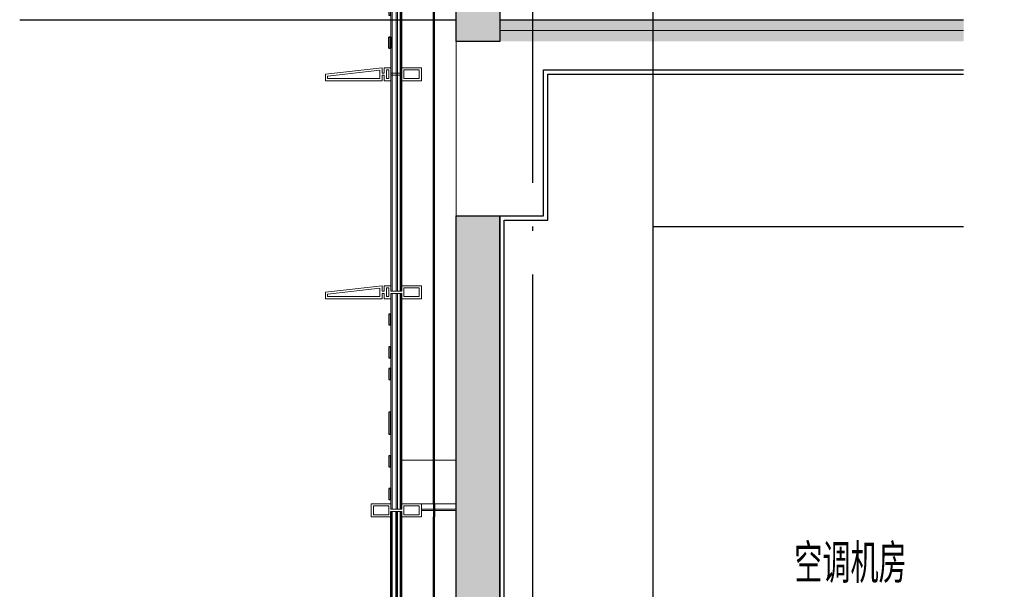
# Model space of a CAD drawing. Extents: x 1147314 to 1218578, y -272074 to -241968.
# Tile 23 of 47: x 1182139 to 1186652, y -267205 to -264593. Entities that reach past the tile are written whole.
import ezdxf

# ---------------------------------------------------------------- set-up
doc = ezdxf.new("R2010")
doc.units = 0
doc.header["$LTSCALE"] = 1000
doc.header["$MEASUREMENT"] = 0
doc.linetypes.add('230303生产综合楼-平面图_t8$0$DOTE', pattern=[2.42, 2, -0.2, 0.02, -0.2])
for name, color, linetype in [('A-DOOR-FIRE', 4, 'Continuous'), ('A-SECT-SURF', 6, 'Continuous'), ('A-看线', 115, 'Continuous'), ('DOTE', 1, 'Continuous'), ('LY_MC_section A', 140, 'Continuous'), ('PUB_HATCH', 8, 'Continuous'), ('PUB_TEXT', 7, 'Continuous'), ('SURFACE', 6, 'Continuous'), ('WALL', 255, 'Continuous'), ('墙身抹灰', 6, 'Continuous')]:
    doc.layers.add(name, color=color, linetype=linetype)
for name, color, linetype, lineweight in [('A-WALL-INSL', 241, 'Continuous', 0), ('WALL-CURT-GLAZ', 120, 'Continuous', 0), ('WALL-CURT-METL', 211, 'Continuous', 0), ('墙身分层线', 253, 'Continuous', 18)]:
    doc.layers.add(name, color=color, linetype=linetype, lineweight=lineweight)
doc.styles.add('_TCH_DIM', font='SIMPLEX', dxfattribs={"bigfont": 'GBCBIG'})

# ---------------------------------------------------------------- blocks, each defined once
blk = doc.blocks.new('A$C5fdba1e2')
at = {"layer": 'A-看线'}
for points in [[(44, -990), (44, 0)], [(50, -990), (50, 0)], [(196, -965), (196, -25)], [(200, -965), (200, -25)]]:
    blk.add_lwpolyline(points, dxfattribs=at)
at = {"layer": 'LY_MC_section A'}
for points in [[(0, -990), (0, 0)], [(6, -990), (6, 0)], [(25, -990), (25, 0)], [(31, -990), (31, 0)]]:
    blk.add_lwpolyline(points, dxfattribs=at)
blk = doc.blocks.new('A$C071d96ed')
at = {"layer": 'A-看线'}
for points in [[(44, -690), (44, 0)], [(50, -690), (50, 0)], [(196, -665), (196, -25)], [(200, -665), (200, -25)]]:
    blk.add_lwpolyline(points, dxfattribs=at)
at = {"layer": 'WALL-CURT-GLAZ'}
for p, q in [((0, -690), (0, 0)), ((6, -690), (6, 0)), ((25, -690), (25, 0)), ((31, -690), (31, 0))]:
    blk.add_line(p, q, dxfattribs=at)
blk = doc.blocks.new('A$C38d1714a')
at = {"layer": 'A-WALL-INSL'}
blk.add_lwpolyline([(0, 0), (250, 0), (250, -200), (0, -200)], close=True, dxfattribs=at)
blk = doc.blocks.new('A$C37e4a2ef')
at = {"layer": 'A-看线'}
for points in [[(196, -60), (196, 0)], [(200, -60), (200, 0)]]:
    blk.add_lwpolyline(points, dxfattribs=at)
at = {"layer": 'WALL-CURT-METL'}
for points in [[(140, -60), (50, -60), (50, -35), (0, -35), (0, -60), (-30, -60), (-30, -35), (-40, -35), (-40, -60), (-300, -60), (-300, -30), (-40, 0), (-40, -25), (-30, -25), (-30, 0), (0, 0), (0, -25), (50, -25), (50, 0), (140, 0)], [(-50, -50), (-50, -11.2), (-290, -38.9), (-290, -50)], [(-20, -10), (-10, -10), (-10, -50), (-20, -50)], [(130, -25), (130, -10), (60, -10), (60, -50), (130, -50)]]:
    blk.add_lwpolyline(points, close=True, dxfattribs=at)
blk = doc.blocks.new('A$C42b86bd6')
at = {"layer": 'A-看线'}
for points in [[(286, 0), (286, -60)], [(290, 0), (290, -60)]]:
    blk.add_lwpolyline(points, dxfattribs=at)
at = {"layer": 'WALL-CURT-METL'}
for points in [[(230, -60), (230, 0), (140, 0), (140, -25), (90, -25), (90, 0), (0, 0), (0, -60), (90, -60), (90, -35), (140, -35), (140, -60)], [(80, -25), (80, -10), (10, -10), (10, -50), (80, -50)], [(220, -50), (220, -10), (150, -10), (150, -35), (150, -50)]]:
    blk.add_lwpolyline(points, close=True, dxfattribs=at)
blk = doc.blocks.new('A$C827e71c0')
at = {"layer": 'A-DOOR-FIRE'}
blk.add_blockref('A$C42b86bd6', (-90, 0), dxfattribs=at)
blk = doc.blocks.new('A$C7aab0e27')
at = {"layer": 'A-DOOR-FIRE'}
blk.add_blockref('A$C37e4a2ef', (0, 0), dxfattribs=at)
blk = doc.blocks.new('A$C18afaace')
at = {"layer": 'A-WALL-INSL'}
for points in [[(200, 0), (200, -700), (200, -1570), (300, -1570), (300, -700), (300, 0)], [(300, -4800), (300, -4030), (200, -4030), (200, -4800)]]:
    blk.add_lwpolyline(points, dxfattribs=at)
blk.add_lwpolyline([(50, -3830), (300, -3830), (300, -4030), (50, -4030)], close=True, dxfattribs=at)
at = {"layer": 'A-看线'}
for points in [[(44, -245), (44, 0)], [(50, -245), (50, 0)], [(196, -220), (196, 0)], [(200, -220), (200, 0)], [(44, -795), (44, -255)], [(50, -795), (50, -255)], [(196, -770), (196, -280)], [(196, -700), (196, -280)], [(200, -770), (200, -280)], [(200, -700), (200, -280)], [(44, -1795), (44, -805)], [(50, -1795), (50, -805)], [(196, -1770), (196, -830)], [(200, -1770), (200, -830)], [(44, -4800), (44, -4505)], [(50, -4800), (50, -4505)], [(196, -4800), (196, -4530)], [(200, -4800), (200, -4530)]]:
    blk.add_lwpolyline(points, dxfattribs=at)
at = {"layer": 'LY_MC_section A', "color": 41}
for points in [[(0, 0), (-10, 0), (-10, -50), (0, -50)], [(0, -100), (-10, -100), (-10, -150), (0, -150)], [(0, -900), (-10, -900), (-10, -950), (0, -950)], [(0, -1050), (-10, -1050), (-10, -1100), (0, -1100)], [(0, -1150), (-10, -1150), (-10, -1200), (0, -1200)], [(0, -1350), (-10, -1350), (-10, -1450), (0, -1450)], [(0, -1550), (-10, -1550), (-10, -1600), (0, -1600)], [(0, -1700), (-10, -1700), (-10, -1750), (0, -1750)], [(0, -4000), (-10, -4000), (-10, -4100), (0, -4100)], [(0, -4200), (-10, -4200), (-10, -4250), (0, -4250)], [(0, -4350), (-10, -4350), (-10, -4400), (0, -4400)], [(0, -4580), (-10, -4580), (-10, -4630), (0, -4630)], [(0, -4680), (-10, -4680), (-10, -4780), (0, -4780)]]:
    blk.add_lwpolyline(points, close=True, dxfattribs=at)
at = {"layer": 'WALL-CURT-GLAZ'}
for p, q in [((0, -245), (0, 0)), ((6, -245), (6, 0)), ((25, -245), (25, 0)), ((31, -245), (31, 0)), ((0, -795), (0, -255)), ((6, -795), (6, -255)), ((25, -795), (25, -255)), ((31, -795), (31, -255)), ((0, -1795), (0, -805)), ((6, -1795), (6, -805)), ((25, -1795), (25, -805)), ((31, -1795), (31, -805)), ((0, -4800), (0, -4505)), ((6, -4800), (6, -4505)), ((25, -4800), (25, -4505)), ((31, -4800), (31, -4505))]:
    blk.add_line(p, q, dxfattribs=at)
at = {"layer": 'A-DOOR-FIRE'}
blk.add_blockref('A$C42b86bd6', (-90, -1770), dxfattribs=at)
at = {"layer": 'LY_MC_section A'}
for name, p in [('A$C7aab0e27', (0, -220)), ('A$C827e71c0', (0, -770)), ('A$C37e4a2ef', (0, -2770)), ('A$C37e4a2ef', (0, -3770)), ('A$C827e71c0', (0, -4470))]:
    blk.add_blockref(name, p, dxfattribs=at)
at = {"layer": 'SURFACE'}
for name, p in [('A$C38d1714a', (50, -1570)), ('A$C5fdba1e2', (0, -1805)), ('A$C5fdba1e2', (0, -2805)), ('A$C071d96ed', (0, -3805))]:
    blk.add_blockref(name, p, dxfattribs=at)

msp = doc.modelspace()

# ---------------------------------------------------------------- hatches: boundary and pattern name
at = {"layer": 'PUB_HATCH'}
h = msp.add_hatch(dxfattribs=at)
h.set_pattern_fill('加气混凝土', color=256, scale=20, style=0)
h.set_pattern_definition([(0, (-1021185.91, 105352.37), (120, 240), [0, -240]), (0, (-1021326.31, 105319.97), (120, 240), [0, -240]), (0, (-1021248.31, 105317.57), (120, 240), [0, -240]), (0, (-1021163.11, 105388.37), (120, 240), [0, -240]), (0, (-1021262.71, 105305.57), (120, 240), [0, -240]), (0, (-1021139.11, 105539.57), (120, 240), [0, -240]), (0, (-1021212.31, 105520.37), (120, 240), [0, -240]), (0, (-1021173.91, 105490.37), (120, 240), [0, -240]), (0, (-1021369.51, 105485.57), (120, 240), [0, -240]), (0, (-1021251.91, 105474.77), (120, 240), [0, -240]), (0, (-1021297.51, 105413.57), (120, 240), [0, -240]), (0, (-1021295.11, 105323.57), (120, 240), [0, -240]), (0, (-1021205.11, 105313.97), (120, 240), [0, -240]), (0, (-1021139.11, 105419.57), (120, 240), [0, -240]), (0, (-1021363.51, 105382.37), (120, 240), [0, -240]), (0, (-1021343.11, 105423.17), (120, 240), [0, -240]), (0, (-1021249.51, 105406.37), (120, 240), [0, -240]), (0, (-1021283.11, 105371.57), (120, 240), [0, -240]), (0, (-1021302.31, 105450.77), (120, 240), [0, -240]), (0, (-1021272.31, 105540.77), (120, 240), [0, -240]), (0, (-1021353.91, 105331.97), (120, 240), [0, -240]), (0, (-1021221.91, 105491.57), (120, 240), [0, -240]), (0, (-1021333.51, 105495.17), (120, 240), [0, -240]), (0, (-1021352.71, 105526.37), (120, 240), [0, -240]), (130.601294, (-1021153.856, 105464.427), (-599.99999337, 720.00000315), [10.536622, -4414.8444]), (18.4349488, (-1021171, 105469), (599.9999978, 239.9999982), [10.842096, -1507.05116]), (90, (-1021171, 105458.71), (120, 240), [10.285714, -469.71426]), (161.565051, (-1021160.713, 105455.284), (-600.000003, 239.9999821), [10.842096, -1507.05116]), (53.1301023, (-1021160.713, 105455.284), (120.0000002, 239.9999999), [11.428572, -1188.5714]), (135, (-1021151.57, 105333), (-120.0000145, 239.9999838), [9.697464, -669.12504]), (45, (-1021165.285, 105333), (119.9999992, 239.999999), [9.697464, -669.12504]), (135, (-1021158.43, 105326.14), (-120.0000145, 239.9999838), [9.697464, -669.12504]), (45, (-1021158.43, 105326.14), (119.9999992, 239.999999), [9.697464, -669.12504]), (116.565051, (-1021267, 105494.14), (-2e-05, 479.999987), [12.77753, -255.5506]), (180, (-1021272.71, 105505.57), (-120, 240), [13.714286, -226.2857]), (63.434949, (-1021292.14, 105494.14), (1e-06, 479.999998), [12.77753, -255.5506]), (116.565051, (-1021286.43, 105482.71), (-2e-05, 479.999987), [12.77753, -255.5506]), (0, (-1021286.43, 105482.71), (120, 240), [13.714286, -226.2857]), (63.434949, (-1021272.71, 105482.71), (1e-06, 479.999998), [12.77753, -255.5506]), (107.102728, (-1021176.713, 105412.999), (-359.999986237, 1200.000001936), [15.544538, -6513.161]), (143.972626, (-1021181.285, 105427.856), (-2279.9999711, 1679.9999981), [15.544538, -3248.808]), (180, (-1021193.86, 105437), (-120, 240), [14.857142, -225.14284]), (36.0273733, (-1021221.285, 105427.856), (2279.99998315, 1679.99998189), [15.544538, -3248.808]), (71.5650511, (-1021225.856, 105414.14), (360.00000185, 1199.99999793), [14.456126, -1503.43712]), (107.102728, (-1021221.2845, 105399.2845), (-359.999986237, 1200.000001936), [15.544538, -6513.161]), (143.972626, (-1021208.713, 105390.142), (-2279.9999711, 1679.9999981), [15.544538, -3248.808]), (0, (-1021208.71, 105390.14), (120, 240), [14.857142, -225.14284]), (36.0273733, (-1021193.856, 105390.142), (2279.99998315, 1679.99998189), [15.544538, -3248.808]), (71.5650511, (-1021181.285, 105399.284), (360.00000185, 1199.99999793), [14.456126, -1503.43712]), (150.255118, (-1021174.427, 105525), (-360.00000085, 239.99999703), [9.214008, -1925.72784]), (90, (-1021182.43, 105520.43), (120, 240), [9.142858, -470.8571]), (29.7448813, (-1021182.427, 105520.427), (360.0000002, 239.99999888), [9.214008, -1925.72784]), (116.565051, (-1021230.43, 105354.71), (-2e-05, 479.999987), [12.77753, -255.5506]), (168.690067, (-1021236.142, 105366.142), (-1080.0000008, 239.99999398), [11.654902, -2435.8742]), (41.1859251, (-1021256.713, 105360.427), (2999.999981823, 2639.999976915), [12.148738, -5090.3208]), (90, (-1021256.71, 105349), (120, 240), [11.428572, -468.5714]), (138.814074, (-1021247.57, 105340.999), (-2999.999946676, 2640.000016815), [12.148738, -5090.3208]), (16.6992442, (-1021247.57, 105340.999), (3959.999970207, 1199.99998743), [11.93178, -4999.415]), (60.9453959, (-1021236.142, 105344.427), (119.99999968, 239.99999788), [11.766434, -4930.1358]), (109.983106, (-1021330.999, 105455.284), (-600.00000226, 1679.999995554), [13.3768, -5604.879]), (155.556045, (-1021335.57, 105467.856), (-1560.000005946, 719.99998504), [13.809194, -5786.0526]), (24.4439547, (-1021360.713, 105467.856), (1560.00000078, 719.999996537), [13.809194, -5786.0526]), (70.0168934, (-1021365.285, 105455.284), (600.00000181, 1679.99999583), [13.3768, -5604.879]), (109.983106, (-1021360.713, 105442.713), (-600.00000226, 1679.999995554), [13.3768, -5604.879]), (160.016893, (-1021348.142, 105438.142), (-600.00000035, 239.99998907), [13.3768, -2795.751]), (19.9831065, (-1021348.142, 105438.142), (599.9999967, 239.99999962), [13.3768, -2795.751]), (70.0168934, (-1021335.57, 105442.713), (600.00000181, 1679.99999583), [13.3768, -5604.879]), (122.005383, (-1021241.856, 105433.57), (-120.0000161, 239.99998775), [10.781693, -2253.3736]), (18.4349488, (-1021257.856, 105439.284), (599.9999978, 239.9999982), [10.842096, -1507.05116]), (90, (-1021257.86, 105429), (120, 240), [10.285714, -469.71426]), (161.565051, (-1021247.57, 105425.57), (-600.000003, 239.9999821), [10.842096, -1507.05116]), (54.4623222, (-1021247.57, 105425.57), (839.99999878, 1199.9999982), [9.831228, -4119.2846]), (116.565051, (-1021311.57, 105375.28), (-2e-05, 479.999987), [12.77753, -255.5506]), (180, (-1021317.28, 105386.71), (-120, 240), [12.571428, -227.42856]), (59.0362434, (-1021336.713, 105375.284), (120.0000004, 239.99999884), [13.32789, -2785.5288]), (120.963756, (-1021329.856, 105363.856), (-120.0000164, 239.99998898), [13.32789, -2785.5288]), (0, (-1021329.86, 105363.86), (120, 240), [12.571428, -227.42856]), (63.434949, (-1021317.28, 105363.86), (1e-06, 479.999998), [12.77753, -255.5506])])
h.paths.add_polyline_path([(1184140.1, -260892.7), (1184340.1, -260892.7), (1184340.1, -264692.7), (1184140.1, -264692.7)])
h = msp.add_hatch(dxfattribs=at)
h.set_pattern_fill('加气混凝土', color=256, scale=10, style=0)
h.set_pattern_definition([(0, (32380.28, -44086.75), (60, 120), [0, -120]), (0, (32310.08, -44102.95), (60, 120), [0, -120]), (0, (32349.08, -44104.15), (60, 120), [0, -120]), (0, (32391.68, -44068.75), (60, 120), [0, -120]), (0, (32341.88, -44110.15), (60, 120), [0, -120]), (0, (32403.68, -43993.15), (60, 120), [0, -120]), (0, (32367.08, -44002.75), (60, 120), [0, -120]), (0, (32386.28, -44017.75), (60, 120), [0, -120]), (0, (32288.48, -44020.15), (60, 120), [0, -120]), (0, (32347.28, -44025.55), (60, 120), [0, -120]), (0, (32324.48, -44056.15), (60, 120), [0, -120]), (0, (32325.68, -44101.15), (60, 120), [0, -120]), (0, (32370.68, -44105.95), (60, 120), [0, -120]), (0, (32403.68, -44053.15), (60, 120), [0, -120]), (0, (32291.48, -44071.75), (60, 120), [0, -120]), (0, (32301.68, -44051.35), (60, 120), [0, -120]), (0, (32348.48, -44059.75), (60, 120), [0, -120]), (0, (32331.68, -44077.15), (60, 120), [0, -120]), (0, (32322.08, -44037.55), (60, 120), [0, -120]), (0, (32337.08, -43992.55), (60, 120), [0, -120]), (0, (32296.28, -44096.95), (60, 120), [0, -120]), (0, (32362.28, -44017.15), (60, 120), [0, -120]), (0, (32306.48, -44015.35), (60, 120), [0, -120]), (0, (32296.88, -43999.75), (60, 120), [0, -120]), (130.601294, (32396.3046, -44030.718), (-299.999996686, 360.000001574), [5.268311, -2207.4222]), (18.4349488, (32387.733, -44028.432), (299.9999989, 119.9999991), [5.421048, -753.52558]), (90, (32387.733, -44033.575), (60, 120), [5.142857, -234.85713]), (161.565051, (32392.876, -44035.29), (-300.0000015, 119.99999105), [5.421048, -753.52558]), (53.1301023, (32392.876, -44035.29), (60.0000001, 119.99999994), [5.714286, -594.2857]), (135, (32397.447, -44096.432), (-60.0000073, 119.9999919), [4.848732, -334.56252]), (45, (32390.59, -44096.432), (59.9999996, 119.9999995), [4.848732, -334.56252]), (135, (32394.02, -44099.86), (-60.0000073, 119.9999919), [4.848732, -334.56252]), (45, (32394.02, -44099.86), (59.9999996, 119.9999995), [4.848732, -334.56252]), (116.565051, (32339.73, -44015.86), (-1e-05, 239.999993), [6.388765, -127.7753]), (180, (32336.88, -44010.15), (-60, 120), [6.857143, -113.14285]), (63.434949, (32327.16, -44015.86), (5e-07, 239.999999), [6.388765, -127.7753]), (116.565051, (32330.02, -44021.58), (-1e-05, 239.999993), [6.388765, -127.7753]), (0, (32330.02, -44021.58), (60, 120), [6.857143, -113.14285]), (63.434949, (32336.88, -44021.58), (5e-07, 239.999999), [6.388765, -127.7753]), (107.102728, (32384.876, -44056.4324), (-179.999993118, 600.000000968), [7.772269, -3256.5805]), (143.972626, (32382.59, -44049.004), (-1139.99998555, 839.99999905), [7.772269, -1624.404]), (180, (32376.3, -44044.43), (-60, 120), [7.428571, -112.57142]), (36.0273733, (32362.59, -44049.004), (1139.999991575, 839.999990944), [7.772269, -1624.404]), (71.5650511, (32360.305, -44055.861), (180.00000092, 599.99999897), [7.228063, -751.71856]), (107.102728, (32362.5904, -44063.2895), (-179.999993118, 600.000000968), [7.772269, -3256.5805]), (143.972626, (32368.876, -44067.861), (-1139.99998555, 839.99999905), [7.772269, -1624.404]), (0, (32368.88, -44067.86), (60, 120), [7.428571, -112.57142]), (36.0273733, (32376.305, -44067.861), (1139.999991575, 839.999990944), [7.772269, -1624.404]), (71.5650511, (32382.59, -44063.29), (180.00000092, 599.99999897), [7.228063, -751.71856]), (150.255118, (32386.019, -44000.432), (-180.00000043, 119.99999851), [4.607004, -962.86392]), (90, (32382.02, -44002.72), (60, 120), [4.571429, -235.42855]), (29.7448813, (32382.019, -44002.718), (180.0000001, 119.99999944), [4.607004, -962.86392]), (116.565051, (32358.02, -44085.58), (-1e-05, 239.999993), [6.388765, -127.7753]), (168.690067, (32355.162, -44079.861), (-540.0000004, 119.99999699), [5.827451, -1217.9371]), (41.1859251, (32344.876, -44082.718), (1499.999990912, 1319.999988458), [6.074369, -2545.1604]), (90, (32344.876, -44088.43), (60, 120), [5.714286, -234.2857]), (138.814074, (32349.4475, -44092.4324), (-1499.999973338, 1320.000008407), [6.074369, -2545.1604]), (16.6992442, (32349.4475, -44092.4324), (1979.999985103, 599.999993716), [5.96589, -2499.7075]), (60.9453959, (32355.162, -44090.718), (59.99999984, 119.999998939), [5.883217, -2465.0679]), (109.983106, (32307.733, -44035.2895), (-300.00000113, 839.999997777), [6.6884, -2802.4395]), (155.556045, (32305.4475, -44029.004), (-780.000002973, 359.99999252), [6.904597, -2893.0263]), (24.4439547, (32292.876, -44029.004), (780.00000039, 359.999998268), [6.904597, -2893.0263]), (70.0168934, (32290.5904, -44035.2895), (300.000000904, 839.999997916), [6.6884, -2802.4395]), (109.983106, (32292.876, -44041.575), (-300.00000113, 839.999997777), [6.6884, -2802.4395]), (160.016893, (32299.162, -44043.861), (-300.00000018, 119.99999453), [6.6884, -1397.8755]), (19.9831065, (32299.162, -44043.861), (299.99999835, 119.99999981), [6.6884, -1397.8755]), (70.0168934, (32305.4475, -44041.575), (300.000000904, 839.999997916), [6.6884, -2802.4395]), (122.005383, (32352.305, -44046.147), (-60.00000805, 119.99999387), [5.390846, -1126.6868]), (18.4349488, (32344.305, -44043.29), (299.9999989, 119.9999991), [5.421048, -753.52558]), (90, (32344.305, -44048.43), (60, 120), [5.142857, -234.85713]), (161.565051, (32349.447, -44050.147), (-300.0000015, 119.99999105), [5.421048, -753.52558]), (54.4623222, (32349.4475, -44050.147), (419.99999939, 599.9999991), [4.915614, -2059.6423]), (116.565051, (32317.45, -44075.29), (-1e-05, 239.999993), [6.388765, -127.7753]), (180, (32314.59, -44069.58), (-60, 120), [6.285714, -113.71428]), (59.0362434, (32304.876, -44075.29), (60.000000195, 119.99999942), [6.663946, -1392.7644]), (120.963756, (32308.305, -44081.004), (-60.0000082, 119.99999449), [6.663946, -1392.7644]), (0, (32308.3, -44081), (60, 120), [6.285714, -113.71428]), (63.434949, (32314.59, -44081), (5e-07, 239.999999), [6.388765, -127.7753])])
h.paths.add_polyline_path([(1184340.1, -264642.7), (1184340.1, -264692.7), (1186465.1, -264692.7), (1186465.1, -264642.7)])
h = msp.add_hatch(dxfattribs=at)
h.set_pattern_fill('加气混凝土', color=256, scale=20, style=0)
h.set_pattern_definition([(0, (-1021185.91, 101452.37), (120, 240), [0, -240]), (0, (-1021326.31, 101419.97), (120, 240), [0, -240]), (0, (-1021248.31, 101417.57), (120, 240), [0, -240]), (0, (-1021163.11, 101488.37), (120, 240), [0, -240]), (0, (-1021262.71, 101405.57), (120, 240), [0, -240]), (0, (-1021139.11, 101639.57), (120, 240), [0, -240]), (0, (-1021212.31, 101620.37), (120, 240), [0, -240]), (0, (-1021173.91, 101590.37), (120, 240), [0, -240]), (0, (-1021369.51, 101585.57), (120, 240), [0, -240]), (0, (-1021251.91, 101574.77), (120, 240), [0, -240]), (0, (-1021297.51, 101513.57), (120, 240), [0, -240]), (0, (-1021295.11, 101423.57), (120, 240), [0, -240]), (0, (-1021205.11, 101413.97), (120, 240), [0, -240]), (0, (-1021139.11, 101519.57), (120, 240), [0, -240]), (0, (-1021363.51, 101482.37), (120, 240), [0, -240]), (0, (-1021343.11, 101523.17), (120, 240), [0, -240]), (0, (-1021249.51, 101506.37), (120, 240), [0, -240]), (0, (-1021283.11, 101471.57), (120, 240), [0, -240]), (0, (-1021302.31, 101550.77), (120, 240), [0, -240]), (0, (-1021272.31, 101640.77), (120, 240), [0, -240]), (0, (-1021353.91, 101431.97), (120, 240), [0, -240]), (0, (-1021221.91, 101591.57), (120, 240), [0, -240]), (0, (-1021333.51, 101595.17), (120, 240), [0, -240]), (0, (-1021352.71, 101626.37), (120, 240), [0, -240]), (130.601294, (-1021153.856, 101564.429), (-599.99999337, 720.00000315), [10.536622, -4414.8444]), (18.4349488, (-1021171, 101569), (599.9999978, 239.9999982), [10.842096, -1507.05116]), (90, (-1021171, 101558.71), (120, 240), [10.285714, -469.71426]), (161.565051, (-1021160.713, 101555.286), (-600.000003, 239.9999821), [10.842096, -1507.05116]), (53.1301023, (-1021160.713, 101555.286), (120.0000002, 239.9999999), [11.428572, -1188.5714]), (135, (-1021151.57, 101433), (-120.0000145, 239.9999838), [9.697464, -669.12504]), (45, (-1021165.285, 101433), (119.9999992, 239.999999), [9.697464, -669.12504]), (135, (-1021158.43, 101426.14), (-120.0000145, 239.9999838), [9.697464, -669.12504]), (45, (-1021158.43, 101426.14), (119.9999992, 239.999999), [9.697464, -669.12504]), (116.565051, (-1021267, 101594.14), (-2e-05, 479.999987), [12.77753, -255.5506]), (180, (-1021272.71, 101605.57), (-120, 240), [13.714286, -226.2857]), (63.434949, (-1021292.14, 101594.14), (1e-06, 479.999998), [12.77753, -255.5506]), (116.565051, (-1021286.43, 101582.71), (-2e-05, 479.999987), [12.77753, -255.5506]), (0, (-1021286.43, 101582.71), (120, 240), [13.714286, -226.2857]), (63.434949, (-1021272.71, 101582.71), (1e-06, 479.999998), [12.77753, -255.5506]), (107.102728, (-1021176.713, 101513), (-359.999986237, 1200.000001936), [15.544538, -6513.161]), (143.972626, (-1021181.285, 101527.857), (-2279.9999711, 1679.9999981), [15.544538, -3248.808]), (180, (-1021193.86, 101537), (-120, 240), [14.857142, -225.14284]), (36.0273733, (-1021221.285, 101527.857), (2279.99998315, 1679.99998189), [15.544538, -3248.808]), (71.5650511, (-1021225.856, 101514.143), (360.00000185, 1199.99999793), [14.456126, -1503.43712]), (107.102728, (-1021221.2845, 101499.286), (-359.999986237, 1200.000001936), [15.544538, -6513.161]), (143.972626, (-1021208.713, 101490.143), (-2279.9999711, 1679.9999981), [15.544538, -3248.808]), (0, (-1021208.71, 101490.14), (120, 240), [14.857142, -225.14284]), (36.0273733, (-1021193.856, 101490.143), (2279.99998315, 1679.99998189), [15.544538, -3248.808]), (71.5650511, (-1021181.285, 101499.286), (360.00000185, 1199.99999793), [14.456126, -1503.43712]), (150.255118, (-1021174.427, 101625), (-360.00000085, 239.99999703), [9.214008, -1925.72784]), (90, (-1021182.43, 101620.43), (120, 240), [9.142858, -470.8571]), (29.7448813, (-1021182.427, 101620.43), (360.0000002, 239.99999888), [9.214008, -1925.72784]), (116.565051, (-1021230.43, 101454.71), (-2e-05, 479.999987), [12.77753, -255.5506]), (168.690067, (-1021236.142, 101466.143), (-1080.0000008, 239.99999398), [11.654902, -2435.8742]), (41.1859251, (-1021256.713, 101460.429), (2999.999981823, 2639.999976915), [12.148738, -5090.3208]), (90, (-1021256.71, 101449), (120, 240), [11.428572, -468.5714]), (138.814074, (-1021247.57, 101441), (-2999.999946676, 2640.000016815), [12.148738, -5090.3208]), (16.6992442, (-1021247.57, 101441), (3959.999970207, 1199.99998743), [11.93178, -4999.415]), (60.9453959, (-1021236.142, 101444.429), (119.99999968, 239.99999788), [11.766434, -4930.1358]), (109.983106, (-1021330.999, 101555.286), (-600.00000226, 1679.999995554), [13.3768, -5604.879]), (155.556045, (-1021335.57, 101567.857), (-1560.000005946, 719.99998504), [13.809194, -5786.0526]), (24.4439547, (-1021360.713, 101567.857), (1560.00000078, 719.999996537), [13.809194, -5786.0526]), (70.0168934, (-1021365.285, 101555.286), (600.00000181, 1679.99999583), [13.3768, -5604.879]), (109.983106, (-1021360.713, 101542.714), (-600.00000226, 1679.999995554), [13.3768, -5604.879]), (160.016893, (-1021348.142, 101538.143), (-600.00000035, 239.99998907), [13.3768, -2795.751]), (19.9831065, (-1021348.142, 101538.143), (599.9999967, 239.99999962), [13.3768, -2795.751]), (70.0168934, (-1021335.57, 101542.714), (600.00000181, 1679.99999583), [13.3768, -5604.879]), (122.005383, (-1021241.856, 101533.572), (-120.0000161, 239.99998775), [10.781693, -2253.3736]), (18.4349488, (-1021257.856, 101539.286), (599.9999978, 239.9999982), [10.842096, -1507.05116]), (90, (-1021257.86, 101529), (120, 240), [10.285714, -469.71426]), (161.565051, (-1021247.57, 101525.57), (-600.000003, 239.9999821), [10.842096, -1507.05116]), (54.4623222, (-1021247.57, 101525.572), (839.99999878, 1199.9999982), [9.831228, -4119.2846]), (116.565051, (-1021311.57, 101475.29), (-2e-05, 479.999987), [12.77753, -255.5506]), (180, (-1021317.28, 101486.71), (-120, 240), [12.571428, -227.42856]), (59.0362434, (-1021336.713, 101475.286), (120.0000004, 239.99999884), [13.32789, -2785.5288]), (120.963756, (-1021329.856, 101463.857), (-120.0000164, 239.99998898), [13.32789, -2785.5288]), (0, (-1021329.86, 101463.86), (120, 240), [12.571428, -227.42856]), (63.434949, (-1021317.28, 101463.86), (1e-06, 479.999998), [12.77753, -255.5506])])
h.paths.add_polyline_path([(1184140.1, -265492.7), (1184340.1, -265492.7), (1184340.1, -268592.7), (1184140.1, -268592.7)])
at = {"layer": '墙身分层线'}
h = msp.add_hatch(dxfattribs=at)
h.set_pattern_fill('混凝土', color=256, scale=10)
h.set_pattern_definition([(50, (32344.876, -44050.147), (71.7260183, -6.2752135), [7.5, -82.5]), (355, (32344.876, -44050.15), (-13.8751334, 75.2192134), [6, -66]), (100.4514, (32350.85, -44050.67), (57.850938, 68.9439542), [6.374019, -70.114211]), (46.1842, (32344.88, -44030.15), (106.724105, -16.5519014), [11.25, -123.75]), (96.6356, (32353.77, -44031.53), (93.466271, 97.411787), [9.561029, -105.1713]), (351.1842, (32344.88, -44030.15), (93.466195, 97.41186), [9, -99]), (21, (32354.876, -44035.147), (59.6907052, -40.261889), [7.5, -82.5]), (326, (32354.876, -44035.15), (24.331533, 72.5150045), [6, -66]), (71.4514, (32359.85, -44038.5), (84.022263, 32.2530497), [6.374019, -70.114211]), (37.5, (32344.876, -44050.147), (1.21598553, 33.2893854), [0, -65.2, 0, -67, 0, -66.25]), (7.5, (32344.876, -44050.147), (26.3069537, 39.4411712), [0, -38.2, 0, -63.7, 0, -25.25]), (327.5, (32322.576, -44050.147), (53.3822436, -2.2554872), [0, -25, 0, -78, 0, -103.5]), (317.5, (32312.576, -44050.147), (58.318617, 10.0104982), [0, -32.5, 0, -51.8, 0, -73.5])])
h.paths.add_polyline_path([(1184340.1, -264592.7), (1184340.1, -264642.7), (1186465.1, -264642.7), (1186465.1, -264592.7)])

# ---------------------------------------------------------------- linework, layer by layer
at = {"layer": 'A-SECT-SURF'}
msp.add_line((1184340.1, -264592.7), (1186465.1, -264592.7), dxfattribs=at)
msp.add_lwpolyline([(1184340.1, -264592.7), (1186465.1, -264592.7)], dxfattribs=at)
at = {"layer": 'A-WALL-INSL'}
msp.add_lwpolyline([(1184040.1, -264592.7), (1184040.1, -265742.7), (1184040.1, -266612.7), (1184140.1, -266612.7), (1184140.1, -265742.7), (1184140.1, -264592.7)], dxfattribs=at)
at = {"layer": 'A-看线'}
for points in [[(1185040.1, -260022.7), (1185040.1, -264892.7)], [(1183884.1, -265837.7), (1183884.1, -264592.7)], [(1183890.1, -265837.7), (1183890.1, -264592.7)], [(1184036.1, -265812.7), (1184036.1, -264592.7)], [(1184040.1, -265812.7), (1184040.1, -264592.7)], [(1185040.1, -264822.7), (1185040.1, -268492.7)], [(1186465.1, -265542.7), (1185040.1, -265542.7)], [(1183884.1, -266837.7), (1183884.1, -265847.7)], [(1183890.1, -266837.7), (1183890.1, -265847.7)], [(1184036.1, -266812.7), (1184036.1, -265872.7)], [(1184040.1, -266812.7), (1184040.1, -265872.7)]]:
    msp.add_lwpolyline(points, dxfattribs=at)
at = {"layer": 'DOTE', "linetype": '230303生产综合楼-平面图_t8$0$DOTE'}
for points in [[(1184490.1, -270181.3), (1184490.1, -246592.7)], [(1182138.7, -264592.7), (1186465.1, -264592.7)]]:
    msp.add_lwpolyline(points, dxfattribs=at)
at = {"layer": 'LY_MC_section A', "color": 41}
for points in [[(1183830.1, -264672.7), (1183840.1, -264672.7), (1183840.1, -264722.7), (1183830.1, -264722.7)], [(1183840.1, -264672.7), (1183830.1, -264672.7), (1183830.1, -264722.7), (1183840.1, -264722.7)], [(1183840.1, -265942.7), (1183830.1, -265942.7), (1183830.1, -265992.7), (1183840.1, -265992.7)], [(1183840.1, -265942.7), (1183830.1, -265942.7), (1183830.1, -265992.7), (1183840.1, -265992.7)], [(1183840.1, -266092.7), (1183830.1, -266092.7), (1183830.1, -266142.7), (1183840.1, -266142.7)], [(1183840.1, -266092.7), (1183830.1, -266092.7), (1183830.1, -266142.7), (1183840.1, -266142.7)], [(1183840.1, -266192.7), (1183830.1, -266192.7), (1183830.1, -266242.7), (1183840.1, -266242.7)], [(1183840.1, -266192.7), (1183830.1, -266192.7), (1183830.1, -266242.7), (1183840.1, -266242.7)], [(1183840.1, -266392.7), (1183830.1, -266392.7), (1183830.1, -266492.7), (1183840.1, -266492.7)], [(1183840.1, -266392.7), (1183830.1, -266392.7), (1183830.1, -266492.7), (1183840.1, -266492.7)], [(1183840.1, -266592.7), (1183830.1, -266592.7), (1183830.1, -266642.7), (1183840.1, -266642.7)], [(1183840.1, -266592.7), (1183830.1, -266592.7), (1183830.1, -266642.7), (1183840.1, -266642.7)], [(1183840.1, -266742.7), (1183830.1, -266742.7), (1183830.1, -266792.7), (1183840.1, -266792.7)], [(1183840.1, -266742.7), (1183830.1, -266742.7), (1183830.1, -266792.7), (1183840.1, -266792.7)]]:
    msp.add_lwpolyline(points, close=True, dxfattribs=at)
at = {"layer": 'WALL'}
for points in [[(1184140.1, -260892.7), (1184340.1, -260892.7), (1184340.1, -264692.7), (1184140.1, -264692.7)], [(1184140.1, -265492.7), (1184340.1, -265492.7), (1184340.1, -268592.7), (1184140.1, -268592.7)]]:
    msp.add_lwpolyline(points, close=True, dxfattribs=at)
at = {"layer": 'WALL-CURT-GLAZ'}
for p, q in [((1183840.1, -265837.7), (1183840.1, -264592.7)), ((1183846.1, -265837.7), (1183846.1, -264592.7)), ((1183865.1, -265837.7), (1183865.1, -264592.7)), ((1183871.1, -265837.7), (1183871.1, -264592.7)), ((1183840.1, -266837.7), (1183840.1, -265847.7)), ((1183846.1, -266837.7), (1183846.1, -265847.7)), ((1183865.1, -266837.7), (1183865.1, -265847.7)), ((1183871.1, -266837.7), (1183871.1, -265847.7))]:
    msp.add_line(p, q, dxfattribs=at)
for points in [[(1183980.1, -266837.7), (1184140.1, -266837.7), (1184140.1, -266842.7), (1183980.1, -266842.7)], [(1184036.1, -266842.6), (1184040.1, -266842.6), (1184040.1, -267642.7), (1184036.1, -267642.7)]]:
    msp.add_lwpolyline(points, close=True, dxfattribs=at)
at = {"layer": '墙身分层线'}
msp.add_line((1186465.1, -264642.7), (1184340.1, -264642.7), dxfattribs=at)
at = {"layer": '墙身抹灰'}
for points in [[(1184340.1, -260892.7), (1184340.1, -264592.7)], [(1184340.1, -268492.7), (1184340, -265492.7), (1184540.1, -265492.7), (1184540.1, -264822.7), (1186465.1, -264822.7)], [(1184360.1, -268492.7), (1184360, -265512.7), (1184560.1, -265512.7), (1184560.1, -264842.7), (1186465.1, -264842.7)]]:
    msp.add_lwpolyline(points, dxfattribs=at)

# ---------------------------------------------------------------- block references
at = {"layer": 'A-DOOR-FIRE'}
for p in [(1183840.1, -264812.7), (1183840.1, -265812.7)]:
    msp.add_blockref('A$C37e4a2ef', p, dxfattribs=at)
at = {"layer": 'LY_MC_section A'}
msp.add_blockref('A$C827e71c0', (1183840.1, -266812.7), dxfattribs=at)
at = {"layer": 'SURFACE'}
for name, p in [('A$C18afaace', (1183840.1, -259792.7)), ('A$C38d1714a', (1183890.1, -266612.7)), ('A$C5fdba1e2', (1183840.1, -266847.7))]:
    msp.add_blockref(name, p, dxfattribs=at)

# ---------------------------------------------------------------- texts
at = {"layer": 'PUB_TEXT', "style": '_TCH_DIM'}
msp.add_text('空调机房', height=178.72, dxfattribs=at).set_placement((1185689.5, -267176))

doc.saveas('drawing.dxf')
